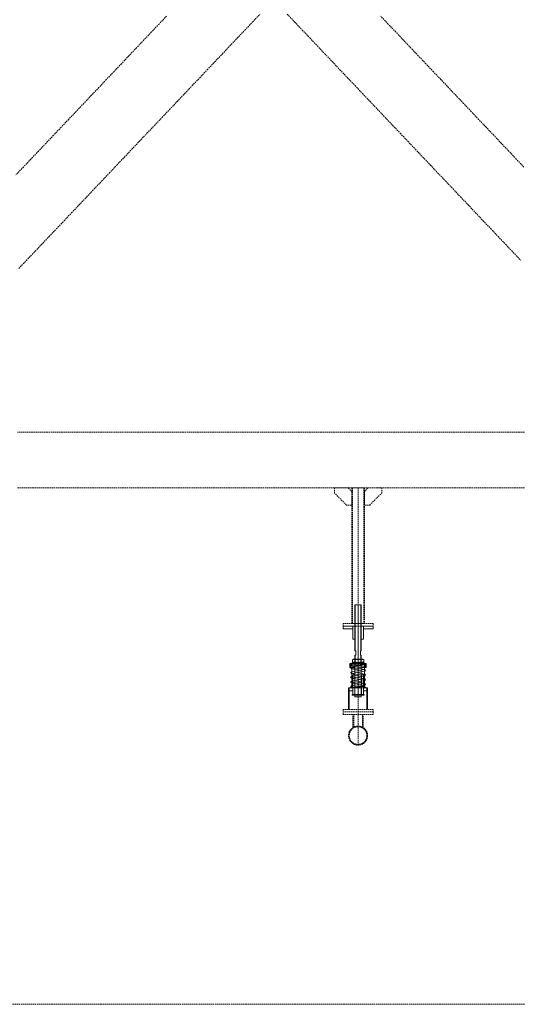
# Model space of a CAD drawing. Header units: millimetres. Extents: x -176817 to 571382, y -58489 to 156123.
# Tile 220 of 256: x 141726 to 144048, y 114163 to 118756. Entities that reach past the tile are written whole.
import ezdxf

# ---------------------------------------------------------------- set-up
doc = ezdxf.new("R2010")
doc.units = ezdxf.units.MM
doc.header["$LTSCALE"] = 0.2
for name, pattern in [('AM_ISO08W050', [18, 12, -1.5, 3, -1.5]), ('AM_ISO08W050x2', [9, 6, -0.75, 1.5, -0.75]), ('HIDDEN', [9.525, 6.35, -3.175])]:
    doc.linetypes.add(name, pattern=pattern)
for name, color, linetype, lineweight in [('-AAA Podkład', 252, 'Continuous', 13), ('AM_0N', 7, 'Continuous', 13), ('AM_7N', 4, 'AM_ISO08W050', 13)]:
    doc.layers.add(name, color=color, linetype=linetype, lineweight=lineweight)

# ---------------------------------------------------------------- blocks, each defined once
blk = doc.blocks.new('*U1083')
at = {"layer": 'AM_0N'}
for p, q in [((-28, 230.6), (28, 230.6)), ((-28, 226.6), (-28, 230.6)), ((28, 230.6), (28, 226.6)), ((28, 226.6), (-28, 226.6))]:
    blk.add_line(p, q, dxfattribs=at)
at = {"layer": 'AM_7N', "linetype": 'AM_ISO08W050x2'}
blk.add_line((0, 233.6), (0, 223.6), dxfattribs=at)
blk = doc.blocks.new('*U1084')
at = {"layer": 'AM_0N'}
for p, q in [((33.8, 222.6), (-33, 222.6)), ((29.3, 219.8), (-30.7, 209)), ((-30.7, 201.1), (7.4, 194.3)), ((29.3, 198.2), (-30.7, 187.4)), ((-2.7, 214.1), (-30.3, 215.9)), ((-29.7, 215.9), (30.3, 219.9)), ((-29.3, 201.1), (30.7, 211.9)), ((-29.3, 179.5), (30.7, 190.3)), ((30.7, 198.2), (-7.4, 205.1)), ((30, 219.9), (30.3, 219.9)), ((-30.7, 179.5), (7.4, 172.7)), ((29.3, 176.6), (-30.7, 165.8)), ((-30.7, 157.9), (7.4, 151.1)), ((29.3, 155), (-30.7, 144.2)), ((-29.3, 157.9), (30.7, 168.7)), ((-29.3, 136.3), (30.7, 147.1)), ((30.7, 176.6), (-7.4, 183.5)), ((30.7, 155), (-7.4, 161.9)), ((30.7, 133.4), (-7.4, 140.3)), ((-33.8, 112), (33, 112)), ((-30.7, 136.3), (7.4, 129.5)), ((29.3, 133.4), (-30.7, 122.6)), ((29.7, 118.7), (-30.3, 114.7)), ((-30, 114.7), (-30.3, 114.7)), ((-29.3, 114.7), (30.7, 125.5)), ((2.7, 120.5), (30.3, 118.7))]:
    blk.add_line(p, q, dxfattribs=at)
for centre, start, end in [((-30, 219.9), 138.0181, 273.8226), ((-30, 205.1), 100.2034, 280.2034), ((-30, 183.5), 100.2034, 280.2034), ((30, 215.9), 280.2034, 100.2034), ((30, 194.3), 280.2034, 100.2034), ((30, 223.9), 273.8226, 340.5288), ((-30, 161.9), 100.2034, 280.2034), ((-30, 140.3), 100.2034, 280.2034), ((30, 172.7), 280.2034, 100.2034), ((30, 151.1), 280.2034, 100.2034), ((-30, 118.7), 100.2034, 280.2034), ((-30, 110.7), 93.8226, 160.5288), ((30, 129.5), 280.2034, 100.2034), ((30, 114.7), 318.0181, 93.8226)]:
    blk.add_arc(centre, 4, start, end, dxfattribs=at)
at = {"layer": 'AM_7N', "linetype": 'AM_ISO08W050x2'}
for p, q in [((-30, 109), (-30, 225.6)), ((0, 109), (0, 225.6)), ((30, 109), (30, 225.6))]:
    blk.add_line(p, q, dxfattribs=at)
blk = doc.blocks.new('*U1085')
at = {"layer": 'AM_0N'}
for p, q in [((-28, 82), (28, 82)), ((-28, 78), (-28, 82)), ((28, 78), (-28, 78)), ((28, 82), (28, 78))]:
    blk.add_line(p, q, dxfattribs=at)
at = {"layer": 'AM_7N', "linetype": 'AM_ISO08W050x2'}
blk.add_line((0, 85), (0, 75), dxfattribs=at)
blk = doc.blocks.new('*U1086')
at = {"layer": 'AM_0N'}
for p, q in [((-26.6, 242.6), (-21.4, 245.6)), ((-26.6, 242.6), (-26.6, 233.6)), ((-26.6, 233.6), (-21.4, 230.6)), ((21.3, 245.6), (-21.4, 245.6)), ((21.3, 230.6), (-21.4, 230.6)), ((-13.3, 242.6), (-13.3, 233.6)), ((13.3, 242.6), (13.3, 233.6)), ((26.6, 242.6), (21.3, 245.6)), ((26.6, 233.6), (21.3, 230.6)), ((26.6, 242.6), (26.6, 233.6))]:
    blk.add_line(p, q, dxfattribs=at)
for centre, radius, start, end in [((-19.9, 232.9), 11.7, 55.5615, 115.5615), ((-19.9, 243.3), 11.7, 244.4385, 304.4385), ((0, 200.7), 43.9, 72.383, 107.617), ((0, 275.4), 43.9, 252.383, 287.617), ((19.9, 232.9), 11.7, 64.4385, 124.4385), ((19.9, 243.3), 11.7, 235.5615, 295.5615)]:
    blk.add_arc(centre, radius, start, end, dxfattribs=at)
at = {"layer": 'AM_7N', "linetype": 'AM_ISO08W050x2'}
blk.add_line((0, 248.6), (0, 227.6), dxfattribs=at)
blk = doc.blocks.new('A$C09B41FFC')
at = {"layer": '-AAA Podkład', "color": 7}
for p, q in [((-13, 500), (-13, 284.6)), ((0, 500), (0, 70)), ((13, 500), (13, 284.6)), ((-13, 264.6), (-13, 214.6)), ((13, 264.6), (13, 214.6)), ((-16, 222.6), (-16, 226.6)), ((-15, 222.6), (15, 222.6)), ((-15, 214.6), (15, 214.6)), ((16, 222.6), (16, 226.6)), ((-16.2, 172.6), (-15, 172.6)), ((-15.2, 171.6), (-15, 171.6)), ((15, 172.6), (16.2, 172.6)), ((15, 171.6), (15.2, 171.6)), ((-16.2, 82), (-15, 82)), ((-16.2, 82), (-15, 82)), ((-15.2, 83), (-15, 83)), ((16.2, 82, 0), (15, 82, 0)), ((21.2, 82), (20, 82))]:
    blk.add_line(p, q, dxfattribs=at)
for points in [[(15, 284.6), (15, 498), (13, 500), (-13, 500), (-15, 498), (-15, 284.6)], [(-15, 264.6), (-10.5, 264.6), (-10.5, 284.6), (-15, 284.6)], [(15, 264.6), (10.5, 264.6), (10.5, 284.6), (15, 284.6)], [(-15, 264.6), (-15, 72), (-13, 70), (13, 70), (15, 72), (15, 264.6)], [(-15, 226.6), (-38.1, 226.6), (-38.1, 222.6), (-15, 222.6)], [(-15, 222.6), (-38.1, 222.6), (-38.1, 207.6), (-15, 207.6)], [(15, 226.6), (38.1, 226.6), (38.1, 222.6), (15, 222.6)], [(15, 222.6), (38.1, 222.6), (38.1, 207.6), (15, 207.6)], [(-25, 112), (-41.2, 112), (-41.2, 98), (-25, 98)], [(25, 98), (41.3, 98), (41.3, 112), (25, 112)]]:
    blk.add_lwpolyline(points, dxfattribs=at)
at = {"layer": '-AAA Podkład', "color": 7, "elevation": 0}
for points in [[(-25, 400), (-70, 400), (-70, 388), (-25, 388)], [(25, 388), (70, 388), (70, 400), (25, 400)], [(-44.4, 12), (-44.4, 112), (-41.2, 112), (-41.2, 12)], [(44.5, 12), (44.5, 112), (41.3, 112), (41.3, 12)]]:
    blk.add_lwpolyline(points, dxfattribs=at)
for points in [[(-25, 340), (-25, 400), (-14.2, 400), (-13.2, 399), (-13.2, 341), (-14.2, 340)], [(25, 340), (25, 400), (14.2, 400), (13.2, 399), (13.2, 341), (14.2, 340)]]:
    blk.add_lwpolyline(points, close=True, dxfattribs=at)
at = {"layer": '-AAA Podkład', "color": 7}
for points in [[(-38.1, 207.6), (-35.2, 207.6), (-35.2, 222.6), (-38.1, 222.6)], [(38.1, 207.6), (35.2, 207.6), (35.2, 222.6), (38.1, 222.6)], [(-25, 172.6), (-25, 82), (-16.2, 82), (-15.2, 83), (-15.2, 171.6), (-16.2, 172.6)], [(25, 172.6), (25, 82), (16.2, 82), (15.2, 83), (15.2, 171.6), (16.2, 172.6)]]:
    blk.add_lwpolyline(points, close=True, dxfattribs=at)
blk.add_circle((-30, 118.7), 4, dxfattribs=at)
for points in [[(-25, 112), (-25, 113), (-26, 112)], [(25, 112), (25, 113), (26, 112)]]:
    blk.add_solid(points, dxfattribs=at)
for name in ['*U1083', '*U1086', '*U1084', '*U1085']:
    blk.add_blockref(name, (0, 0), dxfattribs=at)

msp = doc.modelspace()

# ---------------------------------------------------------------- linework, layer by layer
at = {"layer": '-AAA Podkład', "linetype": 'HIDDEN', "ltscale": 5}
for p, q in [((143304.9375, 116571.7533, 0), (143304.9375, 115938.7533, 0)), ((143304.9375, 115372.2739, 0), (143304.9375, 115626.7533, 0)), ((143280.7875, 115454.0412, 0), (143280.7875, 115514.7533, 0)), ((143284.7875, 115456.3443, 0), (143284.7875, 115514.7533, 0)), ((143325.0875, 115456.3443, 0), (143325.0875, 115514.7533, 0)), ((143329.0875, 115454.0412, 0), (143329.0875, 115514.7533, 0))]:
    msp.add_line(p, q, dxfattribs=at)
msp.add_lwpolyline([(175983.6053, 121553.5213), (137759.1691, 121553.5213), (137759.1691, 114163.401), (175983.6053, 114163.401)], close=True, dxfattribs=at)
for points in [[(142411.7422, 118772.5764), (142376.5859, 118735.517), (142341.4297, 118698.4576), (142306.2734, 118661.3982), (142271.1172, 118624.3389), (142235.9609, 118587.2795), (142200.8047, 118550.2201), (142165.6484, 118513.1607), (142130.4922, 118476.1014), (142095.3359, 118439.042), (142060.1797, 118401.9826), (142025.0234, 118364.9232), (141989.8672, 118327.8639), (141954.7109, 118290.8045), (141919.5547, 118253.7451), (141884.3984, 118216.6857), (141849.2422, 118179.6264), (141814.0859, 118142.567), (141778.9297, 118105.5076), (141743.7734, 118068.4482), (141708.6172, 118031.3889)], [(141722.5815, 117595.6803), (141757.7377, 117632.7397), (141792.894, 117669.7991), (141828.0502, 117706.8584), (141863.2065, 117743.9178), (141898.3627, 117780.9772), (141933.519, 117818.0366), (141968.6752, 117855.0959), (142003.8315, 117892.1553), (142038.9877, 117929.2147), (142074.144, 117966.2741), (142109.3002, 118003.3334), (142144.4565, 118040.3928), (142179.6127, 118077.4522), (142214.769, 118114.5116), (142249.9252, 118151.5709), (142285.0815, 118188.6303), (142320.2377, 118225.6897), (142355.394, 118262.7491), (142390.5502, 118299.8084), (142425.7065, 118336.8678), (142460.8627, 118373.9272), (142496.019, 118410.9866), (142531.1752, 118448.0459), (142566.3315, 118485.1053), (142601.4877, 118522.1647), (142636.644, 118559.2241), (142671.8002, 118596.2834), (142706.9565, 118633.3428), (142742.1127, 118670.4022), (142777.269, 118707.4616), (142812.4252, 118744.5209), (142847.5815, 118781.5803)], [(142974.2422, 118781.5803), (143009.3984, 118744.5209), (143044.5547, 118707.4616), (143079.7109, 118670.4022), (143114.8672, 118633.3428), (143150.0234, 118596.2834), (143185.1797, 118559.2241), (143220.3359, 118522.1647), (143255.4922, 118485.1053), (143290.6484, 118448.0459), (143325.8047, 118410.9866), (143360.9609, 118373.9272), (143396.1172, 118336.8678), (143431.2734, 118299.8084), (143466.4297, 118262.7491), (143501.5859, 118225.6897), (143536.7422, 118188.6303), (143571.8984, 118151.5709), (143607.0547, 118114.5116), (143642.2109, 118077.4522), (143677.3672, 118040.3928), (143712.5234, 118003.3334), (143747.6797, 117966.2741), (143782.8359, 117929.2147), (143817.9922, 117892.1553), (143853.1484, 117855.0959), (143888.3047, 117818.0366), (143923.4609, 117780.9772), (143958.6172, 117743.9178), (143993.7734, 117706.8584), (144028.9297, 117669.7991), (144064.0859, 117632.7397)], [(144078.0502, 118068.4482), (144042.894, 118105.5076), (144007.7377, 118142.567), (143972.5815, 118179.6264), (143937.4252, 118216.6857), (143902.269, 118253.7451), (143867.1127, 118290.8045), (143831.9565, 118327.8639), (143796.8002, 118364.9232), (143761.644, 118401.9826), (143726.4877, 118439.042), (143691.3315, 118476.1014), (143656.1752, 118513.1607), (143621.019, 118550.2201), (143585.8627, 118587.2795), (143550.7065, 118624.3389), (143515.5502, 118661.3982), (143480.394, 118698.4576), (143445.2377, 118735.517), (143410.0815, 118772.5764)], [(144106.2243, 116831.7533), (144035.9118, 116831.7533), (143965.5993, 116831.7533), (143895.2868, 116831.7533), (143824.9743, 116831.7533), (143754.6618, 116831.7533), (143684.3493, 116831.7533), (143614.0368, 116831.7533), (143543.7243, 116831.7533), (143473.4118, 116831.7533), (143403.0993, 116831.7533), (143332.7868, 116831.7533), (143262.4743, 116831.7533), (143192.1618, 116831.7533), (143121.8493, 116831.7533), (143051.5368, 116831.7533), (142981.2243, 116831.7533), (142910.9118, 116831.7533), (142840.5993, 116831.7533), (142770.2868, 116831.7533), (142699.9743, 116831.7533), (142629.6618, 116831.7533), (142559.3493, 116831.7533), (142489.0368, 116831.7533), (142418.7243, 116831.7533), (142348.4118, 116831.7533), (142278.0993, 116831.7533), (142207.7868, 116831.7533), (142137.4743, 116831.7533), (142067.1618, 116831.7533), (141996.8493, 116831.7533), (141926.5368, 116831.7533), (141856.2243, 116831.7533), (141785.9118, 116831.7533), (141715.5993, 116831.7533)], [(141715.5993, 116571.7533), (141785.9118, 116571.7533), (141856.2243, 116571.7533), (141926.5368, 116571.7533), (141996.8493, 116571.7533), (142067.1618, 116571.7533), (142137.4743, 116571.7533), (142207.7868, 116571.7533), (142278.0993, 116571.7533), (142348.4118, 116571.7533), (142418.7243, 116571.7533), (142489.0368, 116571.7533), (142559.3493, 116571.7533), (142629.6618, 116571.7533), (142699.9743, 116571.7533), (142770.2868, 116571.7533), (142840.5993, 116571.7533), (142910.9118, 116571.7533), (142981.2243, 116571.7533), (143051.5368, 116571.7533), (143121.8493, 116571.7533), (143192.1618, 116571.7533), (143262.4743, 116571.7533), (143332.7868, 116571.7533), (143403.0993, 116571.7533), (143473.4118, 116571.7533), (143543.7243, 116571.7533), (143614.0368, 116571.7533), (143684.3493, 116571.7533), (143754.6618, 116571.7533), (143824.9743, 116571.7533), (143895.2868, 116571.7533), (143965.5993, 116571.7533), (144035.9118, 116571.7533), (144106.2243, 116571.7533)]]:
    msp.add_lwpolyline(points, dxfattribs=at)
at = {"layer": '-AAA Podkład', "linetype": 'HIDDEN', "ltscale": 5, "elevation": 0}
for points in [[(143274.9375, 116491.7533), (143250.9375, 116491.7533), (143194.9375, 116547.7533), (143194.9375, 116571.7533), (143258.9375, 116571.7533), (143274.9375, 116555.7533)], [(143334.9375, 115938.7533), (143274.9375, 115938.7533), (143274.9375, 116571.7533), (143334.9375, 116571.7533)], [(143334.9375, 116491.7533), (143358.9375, 116491.7533), (143414.9375, 116547.7533), (143414.9375, 116571.7533), (143350.9375, 116571.7533), (143334.9375, 116555.7533)], [(143374.9375, 115926.7533), (143234.9375, 115926.7533), (143234.9375, 115938.7533), (143374.9375, 115938.7533)], [(143374.9375, 115538.7533), (143234.9375, 115538.7533), (143234.9375, 115526.7533), (143374.9375, 115526.7533)], [(143374.9375, 115514.7533), (143234.9375, 115514.7533), (143234.9375, 115526.7533), (143374.9375, 115526.7533)]]:
    msp.add_lwpolyline(points, close=True, dxfattribs=at)
for points in [[(143278.9375, 115938.7533), (143278.9375, 116571.7533)], [(143330.9375, 116571.7533), (143330.9375, 115938.7533)]]:
    msp.add_lwpolyline(points, dxfattribs=at)
at = {"layer": '-AAA Podkład', "linetype": 'HIDDEN', "ltscale": 5}
for radius in [44.45, 41.25]:
    msp.add_circle((143304.9375, 115416.7239, 0), radius, dxfattribs=at)

# ---------------------------------------------------------------- block references
msp.add_blockref('A$C09B41FFC', (143304.9375, 115526.7533, 0), dxfattribs=at)

doc.saveas('drawing.dxf')
